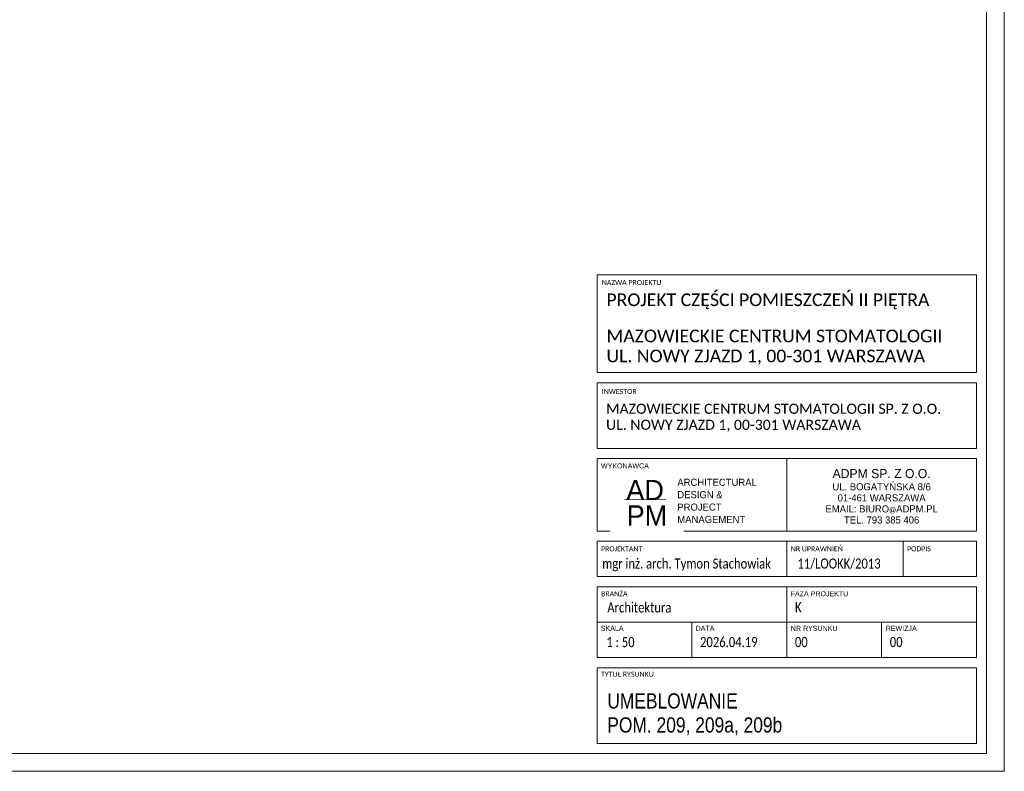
# Model space of a CAD drawing. Header units: millimetres. Extents: x 6904000 to 7075021, y 297772 to 407623.
# Tile 3 of 91: x 6946796 to 6956526, y 362773 to 370198. Entities that reach past the tile are written whole.
import ezdxf

# ---------------------------------------------------------------- set-up
doc = ezdxf.new("R2010")
doc.units = ezdxf.units.MM
doc.layers.add('MCS - PW - 2 piętro (2026.04.21)_do wysłania$0$Obrys powierzchni', color=8, linetype='Continuous', lineweight=9, plot=False)
doc.layers.add('MCS - PW - 2 piętro (2026.04.21)_do wysłania$0$S3_ramka', color=8, linetype='Continuous', lineweight=5)
doc.styles.add('MCS - PW - 2 piętro (2026.04.21)_do wysłania$0$Arial Narrow_4', font='ARIALN.TTF', dxfattribs={"height": 0.2})
doc.styles.add('MCS - PW - 2 piętro (2026.04.21)_do wysłania$0$Arial Narrow_5', font='ARIALN.TTF', dxfattribs={"height": 0.3})
doc.styles.add('MCS - PW - 2 piętro (2026.04.21)_do wysłania$0$Arial Narrow_7', font='ARIALN.TTF', dxfattribs={"height": 0.25})
doc.styles.add('MCS - PW - 2 piętro (2026.04.21)_do wysłania$0$Arial_4', font='arial.ttf', dxfattribs={"height": 0.1})
doc.styles.add('MCS - PW - 2 piętro (2026.04.21)_do wysłania$0$Arial_5', font='arial.ttf', dxfattribs={"height": 0.15})

# ---------------------------------------------------------------- blocks, each defined once
blk = doc.blocks.new('MCS - PW - 2 piętro (2026.04.21)_do wysłania$0$zw$7FBA')
at = {"lineweight": 0, "ltscale": 1.6}
blk.add_line((-197.5, 291.4), (-197.5, 219.84), dxfattribs=at)
at = {"layer": 'MCS - PW - 2 piętro (2026.04.21)_do wysłania$0$S3_ramka'}
for p, q in [((-385, 376.4), (-385, 473.11)), ((-385, 473.11), (-10, 473.11)), ((-10, 376.4), (-10, 473.11)), ((-385, 376.4), (-10, 376.4)), ((-385, 301.4), (-385, 366.4)), ((-385, 366.4), (-10, 366.4)), ((-10, 301.4), (-10, 366.4)), ((-385, 301.4), (-10, 301.4)), ((-385, 291.4), (-10, 291.4)), ((-385, 219.84), (-385, 291.4)), ((-10, 219.84), (-10, 291.4)), ((-385, 219.84), (-10, 219.84)), ((-385, 174.84), (-385, 209.84)), ((-385, 209.84), (-10, 209.84)), ((-197.5, 174.84), (-197.5, 209.84)), ((-82.5, 174.84), (-82.5, 209.84)), ((-10, 174.84), (-10, 209.84)), ((-10, 174.84), (-385, 174.84)), ((-385, 164.84), (-385, 94.84)), ((-385, 164.84), (-10, 164.84)), ((-197.5, 164.84), (-197.5, 94.84)), ((-10, 164.84), (-10, 94.84)), ((-385, 129.84), (-10, 129.84)), ((-385, 94.84), (-10, 94.84)), ((-385, 84.84), (-385, 10)), ((-385, 84.84), (-10, 84.84)), ((-10, 84.84), (-10, 10)), ((-385, 10), (-10, 10))]:
    blk.add_line(p, q, dxfattribs=at)
for s, insert, char_height, width, attachment_point, line_spacing_factor, style in [('{\\A1;\\fCalibri Light|b0|i0|c238|p34;\\C7;MAZOWIECKIE CENTRUM STOMATOLOGII\\PUL. NOWY ZJAZD 1, 00-301 WARSZAWA}', (-375.67, 418.83), 12.5, 331.75, 1, 0.949189, 'MCS - PW - 2 piętro (2026.04.21)_do wysłania$0$Arial Narrow_7'), ('{\\A1;\\fCalibri Light|b0|i0|c238|p34;\\C7;MAZOWIECKIE CENTRUM STOMATOLOGII SP. Z O.O.\\PUL. NOWY ZJAZD 1, 00-301 WARSZAWA}', (-376.09, 345.65), 10, 380.0786, 1, 0.949189, 'MCS - PW - 2 piętro (2026.04.21)_do wysłania$0$Arial Narrow_4'), ('\\pxqc,t7.937503,15.874997,23.8125,31.750003,39.687497,47.625,55.562504,63.499997,71.4375,79.375003,87.312497,95.25,103.187503,111.124997,119.0625,127.000003,134.937497,142.875,150.812503,158.749997,166.6875,174.625003,182.562497,190.5,198.437503,206.374997,214.3125,222.250004,230.187497,238.125,246.062503,253.999997;{\\fTw Cen MT|b0|i0|c238|p34;\\H1.125x;ADPM SP. Z O.O.\\P\\H0.777778x;UL. BOGATYŃSKA 8/6 \\P01-461 WARSZAWA\\PEMAIL: BIURO\\H0.714286x;@\\H1.4x;ADPM.PL\\PTEL. 793 385 406}', (-103.75, 254.17), 8, 187.5, 5, 0.936439, 'MCS - PW - 2 piętro (2026.04.21)_do wysłania$0$Arial_5'), ('\\pxsm1.05,qc;{\\fTw Cen MT|b0|i0|c238|p34;AD}', (-337.51, 260.36), 20, 52.5066, 5, 0.936439, 'MCS - PW - 2 piętro (2026.04.21)_do wysłania$0$Arial_5'), ('\\pxql;{\\A1;\\fCalibri Light|b0|i0|c238|p34;\\W0.8;\\C7;11/LOOKK/2013}', (-186.96, 192.75), 10, 123.7234, 1, 0.949189, 'MCS - PW - 2 piętro (2026.04.21)_do wysłania$0$Arial Narrow_4')]:
    blk.add_mtext(s, dxfattribs=dict(at, insert=insert, char_height=char_height, width=width, attachment_point=attachment_point, line_spacing_factor=line_spacing_factor, style=style))
at = {"layer": 'MCS - PW - 2 piętro (2026.04.21)_do wysłania$0$S3_ramka', "char_height": 5, "attachment_point": 1, "style": 'MCS - PW - 2 piętro (2026.04.21)_do wysłania$0$Arial_4', "bg_fill": 3, "box_fill_scale": 1.25, "bg_fill_color": 256, "bg_fill_true_color": 13158600, "bg_fill_transparency": 0}
for s, insert, width, line_spacing_factor in [('\\pxt12.7,25.4,38.1,50.8,63.5,76.2,88.9,101.6,114.3,127,139.7,152.4,165.1,177.8,190.5,203.2,215.9,228.6,241.3,254,266.7,279.4,292.1,304.8,317.5,330.2,342.9,355.6,368.3,381,393.7,406.4;{\\fCalibri|b0|i0|c238|p34;NAZWA PROJEKTU}', (-380.35, 467.89), 95.6, 0.936439), ('\\pxt12.7,25.4,38.1,50.8,63.5,76.2,88.9,101.6,114.3,127,139.7,152.4,165.1,177.8,190.5,203.2,215.9,228.6,241.3,254,266.7,279.4,292.1,304.8,317.5,330.2,342.9,355.6,368.3,381,393.7,406.4;{\\fCalibri|b0|i0|c238|p34;INWESTOR }', (-380.35, 360.19), 98.25, 0.936439), ('{\\fCalibri|b0|i0|c238|p34;}WYKONAWCA', (-381.1, 286.73), 98.25, 0.936439), ('\\pxt12.7,25.4,38.1,50.8,63.5,76.2,88.9,101.6,114.3,127,139.7,152.4,165.1,177.8,190.5,203.2,215.9,228.6,241.3,254,266.7,279.4,292.1,304.8,317.5,330.2,342.9,355.6,368.3,381,393.7,406.4;{\\fCalibri|b0|i0|c238|p34;PROJEKTANT}', (-381.1, 204.81), 94.25, 0.936439), ('\\pxt12.7,25.4,38.1,50.8,63.5,76.2,88.9,101.6,114.3,127,139.7,152.4,165.1,177.8,190.5,203.2,215.9,228.6,241.3,254,266.7,279.4,292.1,304.8,317.5,330.2,342.9,355.6,368.3,381,393.7,406.4;{\\fCalibri|b0|i0|c238|p34;NR UPRAWNIEŃ}', (-193.6, 204.81), 94.25, 0.936439), ('\\pxt12.7,25.4,38.1,50.8,63.5,76.2,88.9,101.6,114.3,127,139.7,152.4,165.1,177.8,190.5,203.2,215.9,228.6,241.3,254,266.7,279.4,292.1,304.8,317.5,330.2,342.9,355.6,368.3,381,393.7,406.4;{\\fCalibri|b0|i0|c238|p34;PODPIS}', (-78.6, 204.81), 55.45, 0.936439), ('\\pxt1.25,2.5,3.75,5,6.25,7.5,8.75,10,11.25,12.5,13.75,15,16.25,17.5,18.75,20,21.25,22.5,23.75,25,26.25,27.5,28.75,30,31.25,32.5,33.75,35,36.25,37.5,38.75,40;{\\fCalibri|b0|i0|c238|p34;BRANŻA}', (-381.03, 160.44), 94.25, 0.949189), ('\\pxt1.25,2.5,3.75,5,6.25,7.5,8.75,10,11.25,12.5,13.75,15,16.25,17.5,18.75,20,21.25,22.5,23.75,25,26.25,27.5,28.75,30,31.25,32.5,33.75,35,36.25,37.5,38.75,40;{FAZA PROJEKTU}', (-193.68, 160.44), 94.25, 0.949189), ('\\pxt1.25,2.5,3.75,5,6.25,7.5,8.75,10,11.25,12.5,13.75,15,16.25,17.5,18.75,20,21.25,22.5,23.75,25,26.25,27.5,28.75,30,31.25,32.5,33.75,35,36.25,37.5,38.75,40;{SKALA}', (-381.29, 126.26), 94.25, 0.949189), ('\\pxt1.25,2.5,3.75,5,6.25,7.5,8.75,10,11.25,12.5,13.75,15,16.25,17.5,18.75,20,21.25,22.5,23.75,25,26.25,27.5,28.75,30,31.25,32.5,33.75,35,36.25,37.5,38.75,40;NR RYSUNKU', (-193.47, 126.26), 94.25, 0.949189), ('\\pxt1.25,2.5,3.75,5,6.25,7.5,8.75,10,11.25,12.5,13.75,15,16.25,17.5,18.75,20,21.25,22.5,23.75,25,26.25,27.5,28.75,30,31.25,32.5,33.75,35,36.25,37.5,38.75,40;{\\fCalibri|b0|i0|c238|p34;TYTUŁ RYSUNKU }', (-381.1, 80.91), 94.25, 0.949189)]:
    blk.add_mtext(s, dxfattribs=dict(at, insert=insert, width=width, line_spacing_factor=line_spacing_factor))
at = {"layer": 'MCS - PW - 2 piętro (2026.04.21)_do wysłania$0$S3_ramka', "insert": (-335.68, 235.21), "char_height": 20, "width": 52.5066, "attachment_point": 5, "line_spacing_factor": 0.936439, "style": 'MCS - PW - 2 piętro (2026.04.21)_do wysłania$0$Arial_5', "bg_fill": 2}
blk.add_mtext('{\\fTw Cen MT|b0|i0|c238|p34;PM}', dxfattribs=at)
at = {"lineweight": 0, "ltscale": 1.6, "const_width": 0.7}
blk.add_lwpolyline([(-357.95, 251.09), (-316.73, 251.09)], dxfattribs=at)
at = {"layer": 'MCS - PW - 2 piętro (2026.04.21)_do wysłania$0$S3_ramka'}
for p, q in [((-291.25, 129.84), (-291.25, 94.34)), ((-103.75, 129.84), (-103.75, 94.84))]:
    blk.add_line(p, q, dxfattribs=at)
for s, insert, char_height, width, attachment_point, line_spacing_factor, style in [('\\pxql;{\\fCalibri Light|b0|i0|c238|p34;PROJEKT CZĘŚCI POMIESZCZEŃ II PIĘTRA}', (-375.67, 454.57), 12.5, 352.9, 1, 0.949189, 'MCS - PW - 2 piętro (2026.04.21)_do wysłania$0$Arial Narrow_7'), ('\\pxsm1.05,ql;{\\fTw Cen MT|b0|i0|c238|p34;ARCHITECTURAL\\PDESIGN &\\PPROJECT\\PMANAGEMENT}', (-233.65, 249.6), 7, 143.9651, 5, 0.936439, 'MCS - PW - 2 piętro (2026.04.21)_do wysłania$0$Arial_5'), ('\\pxql;{\\A1;\\fCalibri Light|b0|i0|c238|p34;\\W0.8;\\C7;mgr inż. arch. Tymon Stachowiak}', (-379.86, 192.75), 10, 199.3828, 1, 0.949189, 'MCS - PW - 2 piętro (2026.04.21)_do wysłania$0$Arial Narrow_4'), ('\\pxt6.35,12.7,19.05,25.4,31.75,38.1,44.45,50.8,57.15,63.5,69.85,76.2,82.55,88.9,95.25,101.6,107.95,114.3,120.65,127,133.35,139.7,146.05,152.4,158.75,165.1,171.45,177.8,184.15,190.5,196.85,203.2;{\\fCalibri|b0|i0|c238|p34;\\W0.8;Architektura}', (-374.85, 149.41), 10, 141.9, 1, 0.949189, 'MCS - PW - 2 piętro (2026.04.21)_do wysłania$0$Arial Narrow_4')]:
    blk.add_mtext(s, dxfattribs=dict(at, insert=insert, char_height=char_height, width=width, attachment_point=attachment_point, line_spacing_factor=line_spacing_factor, style=style))
at = {"layer": 'MCS - PW - 2 piętro (2026.04.21)_do wysłania$0$S3_ramka', "char_height": 5, "attachment_point": 1, "line_spacing_factor": 0.949189, "style": 'MCS - PW - 2 piętro (2026.04.21)_do wysłania$0$Arial_4', "bg_fill": 3, "box_fill_scale": 1.25, "bg_fill_color": 256, "bg_fill_true_color": 13158600, "bg_fill_transparency": 0}
for s, insert, width in [('\\pxt1.25,2.5,3.75,5,6.25,7.5,8.75,10,11.25,12.5,13.75,15,16.25,17.5,18.75,20,21.25,22.5,23.75,25,26.25,27.5,28.75,30,31.25,32.5,33.75,35,36.25,37.5,38.75,40;DATA', (-287.54, 126.26), 56.7746), ('\\pxt1.25,2.5,3.75,5,6.25,7.5,8.75,10,11.25,12.5,13.75,15,16.25,17.5,18.75,20,21.25,22.5,23.75,25,26.25,27.5,28.75,30,31.25,32.5,33.75,35,36.25,37.5,38.75,40;REWIZJA', (-99.72, 126.26), 64.4403)]:
    blk.add_mtext(s, dxfattribs=dict(at, insert=insert, width=width))

msp = doc.modelspace()

# ---------------------------------------------------------------- linework, layer by layer
at = {"layer": 'MCS - PW - 2 piętro (2026.04.21)_do wysłania$0$Obrys powierzchni', "ltscale": 1.6}
for points in [[(6935526.2, 377623.2), (6956526.2, 377623.2), (6956526.2, 362773.2), (6935526.2, 362773.2)], [(6935701.2, 377448.2), (6956351.2, 377448.2), (6956351.2, 362948.2), (6935701.2, 362948.2)]]:
    msp.add_lwpolyline(points, close=True, dxfattribs=at)

# ---------------------------------------------------------------- texts
at = {"layer": 'MCS - PW - 2 piętro (2026.04.21)_do wysłania$0$S3_ramka', "insert": (6952602.7, 363336), "char_height": 150, "width": 3436.5, "attachment_point": 4, "line_spacing_factor": 0.949189, "style": 'MCS - PW - 2 piętro (2026.04.21)_do wysłania$0$Arial Narrow_5'}
msp.add_mtext('\\pxt4.23333,8.46667,12.7,16.93333,21.16667,25.4,29.63333,33.86667,38.1,42.33333,46.56667,50.8,55.03333,59.26667,63.5,67.73333,71.96667,76.2,80.43333,84.66667,88.9,93.13333,97.36667,101.6,105.83333,110.06667,114.3,118.53333,122.76667,127,131.23333,135.46667;UMEBLOWANIE\\PPOM. {\\fArial Narrow|b0|i0|c1|p34;2\\fArial Narrow|b0|i0|c238|p34;09\\fArial Narrow|b0|i0|c1|p34;, 209a, 209b}', dxfattribs=at)

# ---------------------------------------------------------------- next in the draw order: texts
at = {"layer": 'MCS - PW - 2 piętro (2026.04.21)_do wysłania$0$S3_ramka', "char_height": 100, "line_spacing_factor": 0.949189, "style": 'MCS - PW - 2 piętro (2026.04.21)_do wysłania$0$Arial Narrow_4', "bg_fill": 2}
for s, insert, width, attachment_point in [('\\pxt6.35,12.7,19.05,25.4,31.75,38.1,44.45,50.8,57.15,63.5,69.85,76.2,82.55,88.9,95.25,101.6,107.95,114.3,120.65,127,133.35,139.7,146.05,152.4,158.75,165.1,171.45,177.8,184.15,190.5,196.85,203.2;{\\fCalibri|b0|i0|c238|p34;\\W0.8;K}', (6954457.9, 364444.6), 1419, 1), ('\\pxql,t6.35,12.7,19.05,25.4,31.75,38.1,44.45,50.8,57.15,63.5,69.85,76.2,82.55,88.9,95.25,101.6,107.95,114.3,120.65,127,133.35,139.7,146.05,152.4,158.75,165.1,171.45,177.8,184.15,190.5,196.85,203.2;{\\fCalibri|b0|i0|c238|p34;\\W0.8; 1 : 50}', (6953017.7, 364100.1), 906.5, 2)]:
    msp.add_mtext(s, dxfattribs=dict(at, insert=insert, width=width, attachment_point=attachment_point))

# ---------------------------------------------------------------- next in the draw order: texts
at = {"layer": 'MCS - PW - 2 piętro (2026.04.21)_do wysłania$0$S3_ramka', "insert": (6953972.6, 364100.1), "char_height": 100, "width": 906.5, "attachment_point": 2, "line_spacing_factor": 0.949189, "style": 'MCS - PW - 2 piętro (2026.04.21)_do wysłania$0$Arial Narrow_4'}
msp.add_mtext('\\pxql,t6.35,12.7,19.05,25.4,31.75,38.1,44.45,50.8,57.15,63.5,69.85,76.2,82.55,88.9,95.25,101.6,107.95,114.3,120.65,127,133.35,139.7,146.05,152.4,158.75,165.1,171.45,177.8,184.15,190.5,196.85,203.2;{\\fCalibri|b0|i0|c238|p34;\\W0.8;2026.04.19}', dxfattribs=at)

# ---------------------------------------------------------------- next in the draw order: block references
at = {"ltscale": 1.6, "xscale": 10, "yscale": 10, "zscale": 10}
msp.add_blockref('MCS - PW - 2 piętro (2026.04.21)_do wysłania$0$zw$7FBA', (6956351.2, 362948.2), dxfattribs=at)

# ---------------------------------------------------------------- next in the draw order: texts
at = {"layer": 'MCS - PW - 2 piętro (2026.04.21)_do wysłania$0$S3_ramka', "char_height": 100, "width": 906.5, "attachment_point": 2, "line_spacing_factor": 0.949189, "style": 'MCS - PW - 2 piętro (2026.04.21)_do wysłania$0$Arial Narrow_4'}
for insert in [(6954910.1, 364100.1), (6955847.6, 364100.1)]:
    msp.add_mtext('\\pxql,t6.35,12.7,19.05,25.4,31.75,38.1,44.45,50.8,57.15,63.5,69.85,76.2,82.55,88.9,95.25,101.6,107.95,114.3,120.65,127,133.35,139.7,146.05,152.4,158.75,165.1,171.45,177.8,184.15,190.5,196.85,203.2;{\\fCalibri|b0|i0|c238|p34;\\W0.8;00}', dxfattribs=dict(at, insert=insert))

doc.saveas('drawing.dxf')
